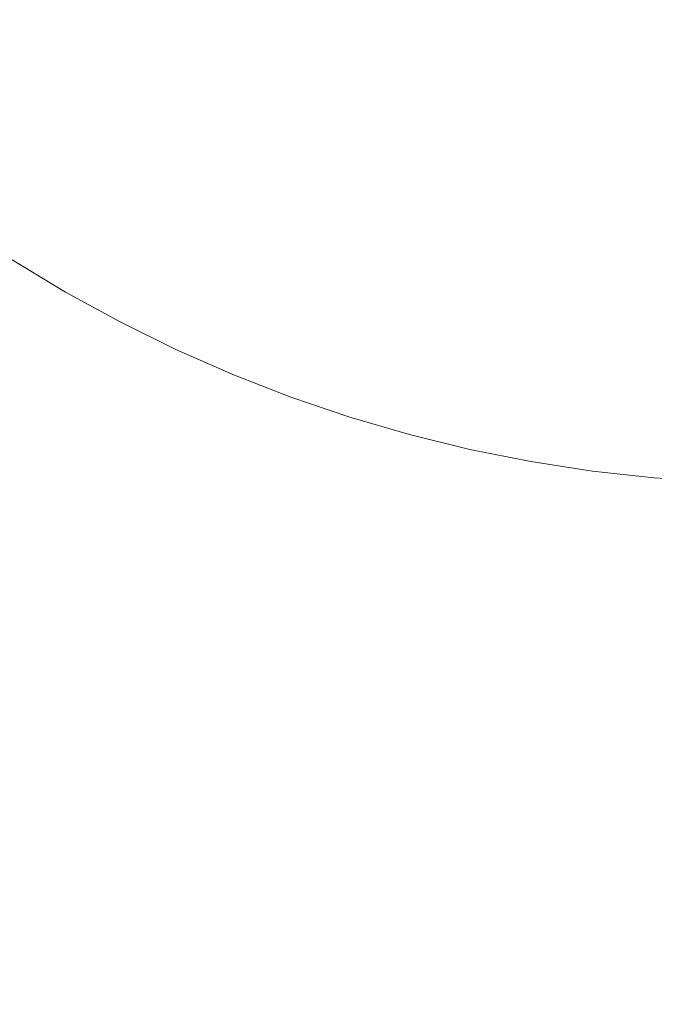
# Model space of a CAD drawing. Header units: centimetres. Extents: x -26 to 27.3, y -25.3 to -23.5.
# Tile 79 of 221: x -7.9707 to -7.9262, y -24.8964 to -24.8274. Entities that reach past the tile are written whole.
import ezdxf

# ---------------------------------------------------------------- set-up
doc = ezdxf.new("R2010")
doc.units = ezdxf.units.CM
doc.header["$LTSCALE"] = 2.54
doc.layers.add('Lucido design-1', color=7, linetype='Continuous')

# ---------------------------------------------------------------- blocks, each defined once
blk = doc.blocks.new('Gruppo-4-1')
at = {"color": 7, "linetype": 'Continuous', "lineweight": 9}
blk.add_3dface([(-25.917482, -23.559888, 1050.422055), (-25.917482, -25.159888, 1050.422055), (27.182518, -25.159888, 1050.422055), (27.182518, -23.559888, 1050.422055)], dxfattribs=at)
for points, invisible_edges in [([(-8.017482, -23.559888, 1050.022055), (9.282518, -23.559888, 1050.022055), (9.182518, -24.859888, 1050.022055), (-7.917482, -24.859888, 1050.022055)], 10), ([(-8.017482, -24.759888, 1050.022055), (-8.017482, -23.559888, 1050.022055), (-7.917482, -24.859888, 1050.022055)], 10), ([(-8.017482, -24.759888, 1050.022055), (-7.963657, -24.848589, 1050.022055), (-7.967482, -24.846491, 1050.022055), (-7.971212, -24.844227, 1050.022055)], 9), ([(-8.017482, -24.759888, 1050.022055), (-7.921844, -24.859793, 1050.022055), (-7.926198, -24.859507, 1050.022055)], 9), ([(-8.017482, -24.759888, 1050.022055), (-7.947553, -24.85526, 1050.022055), (-7.951684, -24.853857, 1050.022055), (-7.95575, -24.852276, 1050.022055)], 9), ([(-8.017482, -24.759888, 1050.022055), (-7.934847, -24.858369, 1050.022055), (-7.939126, -24.857518, 1050.022055)], 9), ([(-8.017482, -24.759888, 1050.022055), (-7.917482, -24.859888, 1050.022055), (-7.921844, -24.859793, 1050.022055)], 9), ([(-7.95575, -24.852276, 1050.022055), (-7.959744, -24.850519, 1050.022055), (-7.963657, -24.848589, 1050.022055), (-8.017482, -24.759888, 1050.022055)], 12), ([(-7.926198, -24.859507, 1050.022055), (-7.930535, -24.859032, 1050.022055), (-7.934847, -24.858369, 1050.022055), (-8.017482, -24.759888, 1050.022055)], 12), ([(-7.939126, -24.857518, 1050.022055), (-7.943364, -24.856481, 1050.022055), (-7.947553, -24.85526, 1050.022055), (-8.017482, -24.759888, 1050.022055)], 12), ([(-7.969443, -24.849887, 1050.021978), (-7.973319, -24.847535, 1050.021978), (-7.971212, -24.844227, 1050.022055), (-7.967482, -24.846491, 1050.022055)], 11), ([(-7.965468, -24.852068, 1050.021978), (-7.969443, -24.849887, 1050.021978), (-7.967482, -24.846491, 1050.022055), (-7.963657, -24.848589, 1050.022055)], 11), ([(-7.971545, -24.853528, 1050.021725), (-7.975578, -24.85108, 1050.021725), (-7.973319, -24.847535, 1050.021978), (-7.969443, -24.849887, 1050.021978)], 15), ([(-7.961402, -24.854074, 1050.021978), (-7.965468, -24.852068, 1050.021978), (-7.963657, -24.848589, 1050.022055), (-7.959744, -24.850519, 1050.022055)], 11), ([(-7.967409, -24.855797, 1050.021725), (-7.971545, -24.853528, 1050.021725), (-7.969443, -24.849887, 1050.021978), (-7.965468, -24.852068, 1050.021978)], 15), ([(-7.957251, -24.8559, 1050.021978), (-7.961402, -24.854074, 1050.021978), (-7.959744, -24.850519, 1050.022055), (-7.95575, -24.852276, 1050.022055)], 11), ([(-7.963178, -24.857883, 1050.021725), (-7.967409, -24.855797, 1050.021725), (-7.965468, -24.852068, 1050.021978), (-7.961402, -24.854074, 1050.021978)], 15), ([(-7.953026, -24.857543, 1050.021978), (-7.957251, -24.8559, 1050.021978), (-7.95575, -24.852276, 1050.022055), (-7.951684, -24.853857, 1050.022055)], 11), ([(-7.969342, -24.859511, 1050.021294), (-7.973639, -24.857154, 1050.021294), (-7.971545, -24.853528, 1050.021725), (-7.967409, -24.855797, 1050.021725)], 15), ([(-7.95886, -24.859783, 1050.021725), (-7.963178, -24.857883, 1050.021725), (-7.961402, -24.854074, 1050.021978), (-7.957251, -24.8559, 1050.021978)], 15), ([(-7.948732, -24.859, 1050.021978), (-7.953026, -24.857543, 1050.021978), (-7.951684, -24.853857, 1050.022055), (-7.947553, -24.85526, 1050.022055)], 11), ([(-7.944379, -24.860269, 1050.021978), (-7.948732, -24.859, 1050.021978), (-7.947553, -24.85526, 1050.022055), (-7.943364, -24.856481, 1050.022055)], 11), ([(-7.964948, -24.861678, 1050.021294), (-7.969342, -24.859511, 1050.021294), (-7.967409, -24.855797, 1050.021725), (-7.963178, -24.857883, 1050.021725)], 15), ([(-7.954463, -24.861493, 1050.021725), (-7.95886, -24.859783, 1050.021725), (-7.957251, -24.8559, 1050.021978), (-7.953026, -24.857543, 1050.021978)], 15), ([(-7.939975, -24.861347, 1050.021978), (-7.944379, -24.860269, 1050.021978), (-7.943364, -24.856481, 1050.022055), (-7.939126, -24.857518, 1050.022055)], 11), ([(-7.971264, -24.863202, 1050.020689), (-7.975719, -24.860758, 1050.020689), (-7.973639, -24.857154, 1050.021294), (-7.969342, -24.859511, 1050.021294)], 15), ([(-7.949996, -24.863009, 1050.021725), (-7.954463, -24.861493, 1050.021725), (-7.953026, -24.857543, 1050.021978), (-7.948732, -24.859, 1050.021978)], 15), ([(-7.935528, -24.862231, 1050.021978), (-7.939975, -24.861347, 1050.021978), (-7.939126, -24.857518, 1050.022055), (-7.934847, -24.858369, 1050.022055)], 11), ([(-7.960462, -24.863652, 1050.021294), (-7.964948, -24.861678, 1050.021294), (-7.963178, -24.857883, 1050.021725), (-7.95886, -24.859783, 1050.021725)], 15), ([(-7.931047, -24.862921, 1050.021978), (-7.935528, -24.862231, 1050.021978), (-7.934847, -24.858369, 1050.022055), (-7.930535, -24.859032, 1050.022055)], 11), ([(-7.945467, -24.864329, 1050.021725), (-7.949996, -24.863009, 1050.021725), (-7.948732, -24.859, 1050.021978), (-7.944379, -24.860269, 1050.021978)], 15), ([(-7.926539, -24.863415, 1050.021978), (-7.931047, -24.862921, 1050.021978), (-7.930535, -24.859032, 1050.022055), (-7.926198, -24.859507, 1050.022055)], 11), ([(-7.966706, -24.86545, 1050.020689), (-7.971264, -24.863202, 1050.020689), (-7.969342, -24.859511, 1050.021294), (-7.964948, -24.861678, 1050.021294)], 15), ([(-7.955895, -24.865428, 1050.021294), (-7.960462, -24.863652, 1050.021294), (-7.95886, -24.859783, 1050.021725), (-7.954463, -24.861493, 1050.021725)], 15), ([(-7.922015, -24.863711, 1050.021978), (-7.926539, -24.863415, 1050.021978), (-7.926198, -24.859507, 1050.022055), (-7.921844, -24.859793, 1050.022055)], 11), ([(-7.940885, -24.865451, 1050.021725), (-7.945467, -24.864329, 1050.021725), (-7.944379, -24.860269, 1050.021978), (-7.939975, -24.861347, 1050.021978)], 15), ([(-7.962055, -24.867496, 1050.020689), (-7.966706, -24.86545, 1050.020689), (-7.964948, -24.861678, 1050.021294), (-7.960462, -24.863652, 1050.021294)], 15), ([(-7.951255, -24.867003, 1050.021294), (-7.955895, -24.865428, 1050.021294), (-7.954463, -24.861493, 1050.021725), (-7.949996, -24.863009, 1050.021725)], 15), ([(-7.936258, -24.866371, 1050.021725), (-7.940885, -24.865451, 1050.021725), (-7.939975, -24.861347, 1050.021978), (-7.935528, -24.862231, 1050.021978)], 15), ([(-7.931595, -24.867089, 1050.021725), (-7.936258, -24.866371, 1050.021725), (-7.935528, -24.862231, 1050.021978), (-7.931047, -24.862921, 1050.021978)], 15), ([(-7.968451, -24.869191, 1050.01991), (-7.97317, -24.866864, 1050.01991), (-7.971264, -24.863202, 1050.020689), (-7.966706, -24.86545, 1050.020689)], 15), ([(-7.946551, -24.868374, 1050.021294), (-7.951255, -24.867003, 1050.021294), (-7.949996, -24.863009, 1050.021725), (-7.945467, -24.864329, 1050.021725)], 15), ([(-7.926906, -24.867602, 1050.021725), (-7.931595, -24.867089, 1050.021725), (-7.931047, -24.862921, 1050.021978), (-7.926539, -24.863415, 1050.021978)], 15), ([(-7.957319, -24.869338, 1050.020689), (-7.962055, -24.867496, 1050.020689), (-7.960462, -24.863652, 1050.021294), (-7.955895, -24.865428, 1050.021294)], 15), ([(-7.922198, -24.867911, 1050.021725), (-7.926906, -24.867602, 1050.021725), (-7.926539, -24.863415, 1050.021978), (-7.922015, -24.863711, 1050.021978)], 15), ([(-7.941791, -24.869539, 1050.021294), (-7.946551, -24.868374, 1050.021294), (-7.945467, -24.864329, 1050.021725), (-7.940885, -24.865451, 1050.021725)], 15), ([(-7.963635, -24.87131, 1050.01991), (-7.968451, -24.869191, 1050.01991), (-7.966706, -24.86545, 1050.020689), (-7.962055, -24.867496, 1050.020689)], 15), ([(-7.952507, -24.870972, 1050.020689), (-7.957319, -24.869338, 1050.020689), (-7.955895, -24.865428, 1050.021294), (-7.951255, -24.867003, 1050.021294)], 15), ([(-7.936985, -24.870495, 1050.021294), (-7.941791, -24.869539, 1050.021294), (-7.940885, -24.865451, 1050.021725), (-7.936258, -24.866371, 1050.021725)], 15), ([(-7.932142, -24.87124, 1050.021294), (-7.936985, -24.870495, 1050.021294), (-7.936258, -24.866371, 1050.021725), (-7.931595, -24.867089, 1050.021725)], 15), ([(-7.970178, -24.872896, 1050.018959), (-7.975058, -24.87049, 1050.018959), (-7.97317, -24.866864, 1050.01991), (-7.968451, -24.869191, 1050.01991)], 15), ([(-7.947628, -24.872394, 1050.020689), (-7.952507, -24.870972, 1050.020689), (-7.951255, -24.867003, 1050.021294), (-7.946551, -24.868374, 1050.021294)], 15), ([(-7.927271, -24.871774, 1050.021294), (-7.932142, -24.87124, 1050.021294), (-7.931595, -24.867089, 1050.021725), (-7.926906, -24.867602, 1050.021725)], 15), ([(-7.958731, -24.873217, 1050.01991), (-7.963635, -24.87131, 1050.01991), (-7.962055, -24.867496, 1050.020689), (-7.957319, -24.869338, 1050.020689)], 15), ([(-7.922381, -24.872094, 1050.021294), (-7.927271, -24.871774, 1050.021294), (-7.926906, -24.867602, 1050.021725), (-7.922198, -24.867911, 1050.021725)], 15), ([(-7.942692, -24.873601, 1050.020689), (-7.947628, -24.872394, 1050.020689), (-7.946551, -24.868374, 1050.021294), (-7.941791, -24.869539, 1050.021294)], 15), ([(-7.965199, -24.875087, 1050.018959), (-7.970178, -24.872896, 1050.018959), (-7.968451, -24.869191, 1050.01991), (-7.963635, -24.87131, 1050.01991)], 15), ([(-7.953748, -24.874909, 1050.01991), (-7.958731, -24.873217, 1050.01991), (-7.957319, -24.869338, 1050.020689), (-7.952507, -24.870972, 1050.020689)], 15), ([(-7.937708, -24.874593, 1050.020689), (-7.942692, -24.873601, 1050.020689), (-7.941791, -24.869539, 1050.021294), (-7.936985, -24.870495, 1050.021294)], 15), ([(-7.971886, -24.876557, 1050.017839), (-7.976923, -24.874073, 1050.017839), (-7.975058, -24.87049, 1050.018959), (-7.970178, -24.872896, 1050.018959)], 15), ([(-7.932685, -24.875366, 1050.020689), (-7.937708, -24.874593, 1050.020689), (-7.936985, -24.870495, 1050.021294), (-7.932142, -24.87124, 1050.021294)], 15), ([(-7.960129, -24.877058, 1050.018959), (-7.965199, -24.875087, 1050.018959), (-7.963635, -24.87131, 1050.01991), (-7.958731, -24.873217, 1050.01991)], 15), ([(-7.948696, -24.876381, 1050.01991), (-7.953748, -24.874909, 1050.01991), (-7.952507, -24.870972, 1050.020689), (-7.947628, -24.872394, 1050.020689)], 15), ([(-7.927633, -24.875919, 1050.020689), (-7.932685, -24.875366, 1050.020689), (-7.932142, -24.87124, 1050.021294), (-7.927271, -24.871774, 1050.021294)], 15), ([(-7.922563, -24.876251, 1050.020689), (-7.927633, -24.875919, 1050.020689), (-7.927271, -24.871774, 1050.021294), (-7.922381, -24.872094, 1050.021294)], 15), ([(-7.966745, -24.878819, 1050.017839), (-7.971886, -24.876557, 1050.017839), (-7.970178, -24.872896, 1050.018959), (-7.965199, -24.875087, 1050.018959)], 15), ([(-7.943585, -24.877632, 1050.01991), (-7.948696, -24.876381, 1050.01991), (-7.947628, -24.872394, 1050.020689), (-7.942692, -24.873601, 1050.020689)], 15), ([(-7.954977, -24.878807, 1050.018959), (-7.960129, -24.877058, 1050.018959), (-7.958731, -24.873217, 1050.01991), (-7.953748, -24.874909, 1050.01991)], 15), ([(-7.938424, -24.878658, 1050.01991), (-7.943585, -24.877632, 1050.01991), (-7.942692, -24.873601, 1050.020689), (-7.937708, -24.874593, 1050.020689)], 15), ([(-7.949754, -24.880329, 1050.018959), (-7.954977, -24.878807, 1050.018959), (-7.953748, -24.874909, 1050.01991), (-7.948696, -24.876381, 1050.01991)], 15), ([(-7.933224, -24.879459, 1050.01991), (-7.938424, -24.878658, 1050.01991), (-7.937708, -24.874593, 1050.020689), (-7.932685, -24.875366, 1050.020689)], 15), ([(-7.96151, -24.880855, 1050.017839), (-7.966745, -24.878819, 1050.017839), (-7.965199, -24.875087, 1050.018959), (-7.960129, -24.877058, 1050.018959)], 15), ([(-7.927993, -24.880031, 1050.01991), (-7.933224, -24.879459, 1050.01991), (-7.932685, -24.875366, 1050.020689), (-7.927633, -24.875919, 1050.020689)], 15), ([(-7.94447, -24.881622, 1050.018959), (-7.949754, -24.880329, 1050.018959), (-7.948696, -24.876381, 1050.01991), (-7.943585, -24.877632, 1050.01991)], 15), ([(-7.922743, -24.880376, 1050.01991), (-7.927993, -24.880031, 1050.01991), (-7.927633, -24.875919, 1050.020689), (-7.922563, -24.876251, 1050.020689)], 15), ([(-7.968271, -24.882502, 1050.016552), (-7.973571, -24.88017, 1050.016552), (-7.971886, -24.876557, 1050.017839), (-7.966745, -24.878819, 1050.017839)], 15), ([(-7.956192, -24.88266, 1050.017839), (-7.96151, -24.880855, 1050.017839), (-7.960129, -24.877058, 1050.018959), (-7.954977, -24.878807, 1050.018959)], 15), ([(-7.939134, -24.882684, 1050.018959), (-7.94447, -24.881622, 1050.018959), (-7.943585, -24.877632, 1050.01991), (-7.938424, -24.878658, 1050.01991)], 15), ([(-7.962874, -24.884601, 1050.016552), (-7.968271, -24.882502, 1050.016552), (-7.966745, -24.878819, 1050.017839), (-7.96151, -24.880855, 1050.017839)], 15), ([(-7.9508, -24.884232, 1050.017839), (-7.956192, -24.88266, 1050.017839), (-7.954977, -24.878807, 1050.018959), (-7.949754, -24.880329, 1050.018959)], 15), ([(-7.933757, -24.883511, 1050.018959), (-7.939134, -24.882684, 1050.018959), (-7.938424, -24.878658, 1050.01991), (-7.933224, -24.879459, 1050.01991)], 15), ([(-7.92835, -24.884104, 1050.018959), (-7.933757, -24.883511, 1050.018959), (-7.933224, -24.879459, 1050.01991), (-7.927993, -24.880031, 1050.01991)], 15), ([(-7.969773, -24.886128, 1050.0151), (-7.975229, -24.883727, 1050.0151), (-7.973571, -24.88017, 1050.016552), (-7.968271, -24.882502, 1050.016552)], 15), ([(-7.945344, -24.885567, 1050.017839), (-7.9508, -24.884232, 1050.017839), (-7.949754, -24.880329, 1050.018959), (-7.94447, -24.881622, 1050.018959)], 15), ([(-7.922921, -24.884459, 1050.018959), (-7.92835, -24.884104, 1050.018959), (-7.927993, -24.880031, 1050.01991), (-7.922743, -24.880376, 1050.01991)], 15), ([(-7.957391, -24.886462, 1050.016552), (-7.962874, -24.884601, 1050.016552), (-7.96151, -24.880855, 1050.017839), (-7.956192, -24.88266, 1050.017839)], 15), ([(-7.939836, -24.886663, 1050.017839), (-7.945344, -24.885567, 1050.017839), (-7.94447, -24.881622, 1050.018959), (-7.939134, -24.882684, 1050.018959)], 15), ([(-7.964216, -24.888289, 1050.0151), (-7.969773, -24.886128, 1050.0151), (-7.968271, -24.882502, 1050.016552), (-7.962874, -24.884601, 1050.016552)], 15), ([(-7.951832, -24.888082, 1050.016552), (-7.957391, -24.886462, 1050.016552), (-7.956192, -24.88266, 1050.017839), (-7.9508, -24.884232, 1050.017839)], 15), ([(-7.934285, -24.887517, 1050.017839), (-7.939836, -24.886663, 1050.017839), (-7.939134, -24.882684, 1050.018959), (-7.933757, -24.883511, 1050.018959)], 15), ([(-7.971249, -24.889692, 1050.013487), (-7.976859, -24.887223, 1050.013487), (-7.975229, -24.883727, 1050.0151), (-7.969773, -24.886128, 1050.0151)], 15), ([(-7.928702, -24.888129, 1050.017839), (-7.934285, -24.887517, 1050.017839), (-7.933757, -24.883511, 1050.018959), (-7.92835, -24.884104, 1050.018959)], 15), ([(-7.958571, -24.890205, 1050.0151), (-7.964216, -24.888289, 1050.0151), (-7.962874, -24.884601, 1050.016552), (-7.957391, -24.886462, 1050.016552)], 15), ([(-7.946207, -24.889459, 1050.016552), (-7.951832, -24.888082, 1050.016552), (-7.9508, -24.884232, 1050.017839), (-7.945344, -24.885567, 1050.017839)], 15), ([(-7.923097, -24.888496, 1050.017839), (-7.928702, -24.888129, 1050.017839), (-7.92835, -24.884104, 1050.018959), (-7.922921, -24.884459, 1050.018959)], 15), ([(-7.940528, -24.890588, 1050.016552), (-7.946207, -24.889459, 1050.016552), (-7.945344, -24.885567, 1050.017839), (-7.939836, -24.886663, 1050.017839)], 15), ([(-7.965536, -24.891914, 1050.013487), (-7.971249, -24.889692, 1050.013487), (-7.969773, -24.886128, 1050.0151), (-7.964216, -24.888289, 1050.0151)], 15), ([(-7.952848, -24.891874, 1050.0151), (-7.958571, -24.890205, 1050.0151), (-7.957391, -24.886462, 1050.016552), (-7.951832, -24.888082, 1050.016552)], 15), ([(-7.934805, -24.891469, 1050.016552), (-7.940528, -24.890588, 1050.016552), (-7.939836, -24.886663, 1050.017839), (-7.934285, -24.887517, 1050.017839)], 15), ([(-7.947057, -24.893291, 1050.0151), (-7.952848, -24.891874, 1050.0151), (-7.951832, -24.888082, 1050.016552), (-7.946207, -24.889459, 1050.016552)], 15), ([(-7.929049, -24.8921, 1050.016552), (-7.934805, -24.891469, 1050.016552), (-7.934285, -24.887517, 1050.017839), (-7.928702, -24.888129, 1050.017839)], 15), ([(-7.923271, -24.892478, 1050.016552), (-7.929049, -24.8921, 1050.016552), (-7.928702, -24.888129, 1050.017839), (-7.923097, -24.888496, 1050.017839)], 15), ([(-7.959731, -24.893884, 1050.013487), (-7.965536, -24.891914, 1050.013487), (-7.964216, -24.888289, 1050.0151), (-7.958571, -24.890205, 1050.0151)], 15), ([(-7.94121, -24.894454, 1050.0151), (-7.947057, -24.893291, 1050.0151), (-7.946207, -24.889459, 1050.016552), (-7.940528, -24.890588, 1050.016552)], 15), ([(-7.966829, -24.895469, 1050.011716), (-7.972696, -24.893187, 1050.011716), (-7.971249, -24.889692, 1050.013487), (-7.965536, -24.891914, 1050.013487)], 15), ([(-7.953846, -24.8956, 1050.013487), (-7.959731, -24.893884, 1050.013487), (-7.958571, -24.890205, 1050.0151), (-7.952848, -24.891874, 1050.0151)], 15), ([(-7.935317, -24.895361, 1050.0151), (-7.94121, -24.894454, 1050.0151), (-7.940528, -24.890588, 1050.016552), (-7.934805, -24.891469, 1050.016552)], 15), ([(-7.929391, -24.89601, 1050.0151), (-7.935317, -24.895361, 1050.0151), (-7.934805, -24.891469, 1050.016552), (-7.929049, -24.8921, 1050.016552)], 15), ([(-7.960869, -24.897492, 1050.011716), (-7.966829, -24.895469, 1050.011716), (-7.965536, -24.891914, 1050.013487), (-7.959731, -24.893884, 1050.013487)], 15), ([(-7.947892, -24.897057, 1050.013487), (-7.953846, -24.8956, 1050.013487), (-7.952848, -24.891874, 1050.0151), (-7.947057, -24.893291, 1050.0151)], 15), ([(-7.923442, -24.8964, 1050.0151), (-7.929391, -24.89601, 1050.0151), (-7.929049, -24.8921, 1050.016552), (-7.923271, -24.892478, 1050.016552)], 15), ([(-7.968096, -24.898948, 1050.009791), (-7.974113, -24.896608, 1050.009791), (-7.972696, -24.893187, 1050.011716), (-7.966829, -24.895469, 1050.011716)], 15), ([(-7.941879, -24.898252, 1050.013487), (-7.947892, -24.897057, 1050.013487), (-7.947057, -24.893291, 1050.0151), (-7.94121, -24.894454, 1050.0151)], 15), ([(-7.954825, -24.899254, 1050.011716), (-7.960869, -24.897492, 1050.011716), (-7.959731, -24.893884, 1050.013487), (-7.953846, -24.8956, 1050.013487)], 15), ([(-7.935821, -24.899185, 1050.013487), (-7.941879, -24.898252, 1050.013487), (-7.94121, -24.894454, 1050.0151), (-7.935317, -24.895361, 1050.0151)], 15), ([(-7.961982, -24.901023, 1050.009791), (-7.968096, -24.898948, 1050.009791), (-7.966829, -24.895469, 1050.011716), (-7.960869, -24.897492, 1050.011716)], 15), ([(-7.94871, -24.90075, 1050.011716), (-7.954825, -24.899254, 1050.011716), (-7.953846, -24.8956, 1050.013487), (-7.947892, -24.897057, 1050.013487)], 15), ([(-7.929727, -24.899852, 1050.013487), (-7.935821, -24.899185, 1050.013487), (-7.935317, -24.895361, 1050.0151), (-7.929391, -24.89601, 1050.0151)], 15), ([(-7.923611, -24.900253, 1050.013487), (-7.929727, -24.899852, 1050.013487), (-7.929391, -24.89601, 1050.0151), (-7.923442, -24.8964, 1050.0151)], 15)]:
    blk.add_3dface(points, dxfattribs=dict(at, invisible_edges=invisible_edges))

msp = doc.modelspace()

# ---------------------------------------------------------------- block references
at = {"layer": 'Lucido design-1', "color": 7}
msp.add_blockref('Gruppo-4-1', (0, 0), dxfattribs=at)

doc.saveas('drawing.dxf')
